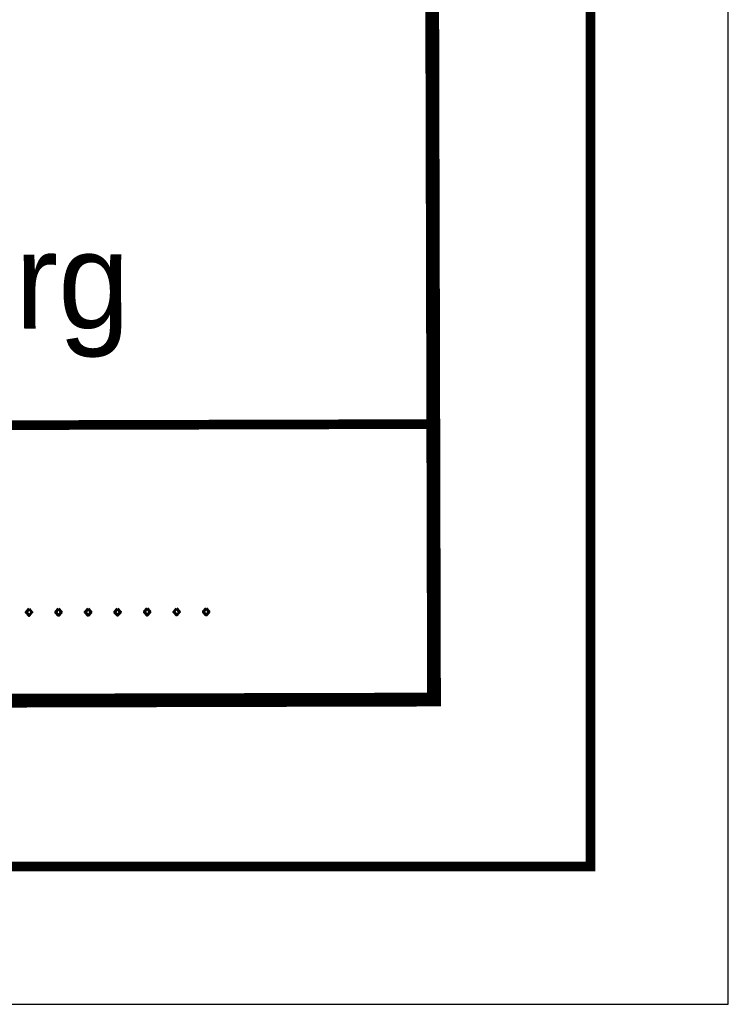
# Model space of a CAD drawing. Extents: x 0 to 1135, y 0 to 420.
# Tile 23 of 36: x 1109 to 1135, y 0 to 36. Entities that reach past the tile are written whole.
import ezdxf
from ezdxf.enums import TextEntityAlignment as Align

# ---------------------------------------------------------------- set-up
doc = ezdxf.new("R2010")
doc.units = 0
doc.header["$LTSCALE"] = 2
doc.header["$MEASUREMENT"] = 0
doc.linetypes.add('AUSGEZOGEN', pattern=[0])
doc.layers.add('LEGENDE', color=7, linetype='AUSGEZOGEN')
doc.layers.add('RAHMEN', color=250, linetype='AUSGEZOGEN')
doc.styles.add('ROMANS', font='romans.shx', dxfattribs={"width": 0.8})
doc.styles.add('UNIR-H', font='unir_h.shx', dxfattribs={"width": 0.8})

msp = doc.modelspace()

# ---------------------------------------------------------------- linework, layer by layer
at = {"layer": 'LEGENDE'}
for points, const_width in [([(1124.323, 10.811), (1124.142, 81.311)], 0.5), ([(1057.297, 20.889), (1124.297, 21.061)], 0.35), ([(959.073, 10.637), (1124.572, 11.062)], 0.5)]:
    msp.add_lwpolyline(points, dxfattribs=dict(at, const_width=const_width))
at = {"layer": 'RAHMEN'}
for p, q in [((1135, 0), (1135, 420)), ((950, 0), (1135, 0))]:
    msp.add_line(p, q, dxfattribs=at)
at = {"layer": 'RAHMEN', "const_width": 0.35}
msp.add_lwpolyline([(25, 5), (1130, 5), (1130, 415), (25, 415), (25, 5)], dxfattribs=at)

# ---------------------------------------------------------------- texts
at = {"layer": 'LEGENDE', "style": 'UNIR-H'}
msp.add_text('Dienststelle Nürnberg', height=3.5, rotation=0.1472, dxfattribs=at).set_placement((1090.788, 24.475), align=Align.CENTER)
at = {"layer": 'LEGENDE', "style": 'ROMANS'}
msp.add_text('.....................................................', height=2.5, rotation=0.1472, dxfattribs=at).set_placement((1059.808, 13.984))

doc.saveas('drawing.dxf')
